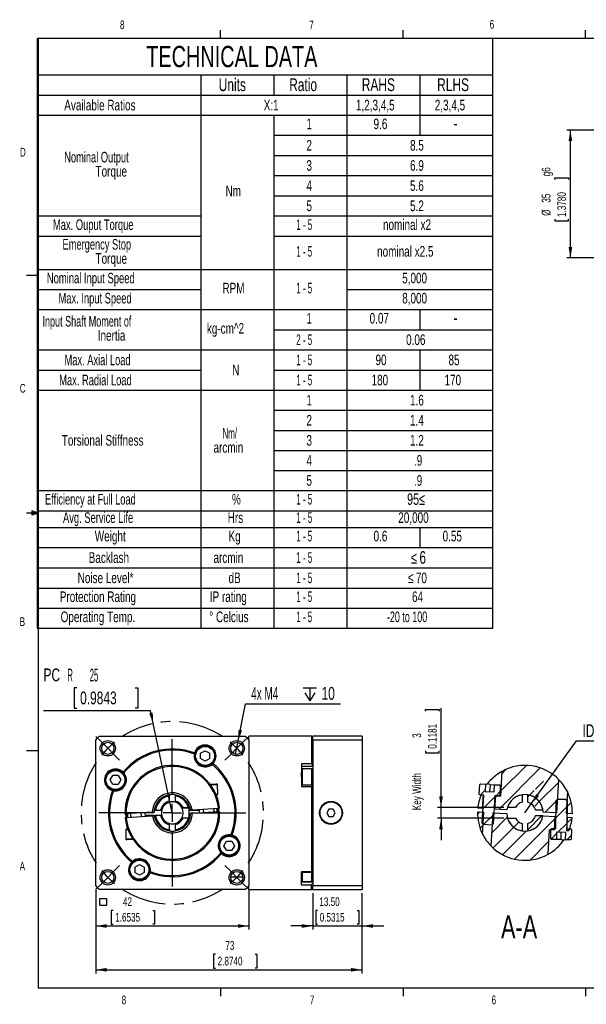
# Model space of a CAD drawing. Extents: x 11 to 421, y 5 to 275.
# Tile 1 of 10: x 11 to 166, y 6 to 275. Entities that reach past the tile are written whole.
import ezdxf
from ezdxf.enums import TextEntityAlignment as Align

# ---------------------------------------------------------------- set-up
doc = ezdxf.new("R2010")
doc.units = 0
doc.linetypes.add('CENTERX2', pattern=[20.32, 12.7, -2.54, 2.54, -2.54])
doc.layers.get('0').update_dxf_attribs({"linetype": 'CONTINUOUS'})
doc.dimstyles.new('SLDDIMSTYLE1', dxfattribs={"dimtxt": 3.5, "dimasz": 3, "dimexe": 0, "dimexo": 0.0625, "dimgap": 0.875, "dimtad": 0, "dimtih": 1, "dimtoh": 1, "dimrnd": 1e-09, "dimzin": 12, "dimblk1": 'NONE', "dimsah": 1, "dimcen": 0, "dimazin": 3, "dimtfac": 1, "dimtmove": 0, "dimatfit": 3})
doc.dimstyles.new('SLDDIMSTYLE3', dxfattribs={"dimtxt": 2.38125, "dimasz": 3, "dimexe": 0, "dimexo": 0.0625, "dimgap": 0.595313, "dimtad": 1, "dimrnd": 1e-09, "dimzin": 12, "dimsah": 1, "dimcen": 0.09, "dimazin": 3, "dimtfac": 1, "dimtmove": 0, "dimatfit": 3})
doc.dimstyles.new('SLDDIMSTYLE4', dxfattribs={"dimtxt": 2.38125, "dimasz": 3, "dimexe": 0, "dimexo": 0.0625, "dimgap": 0.595313, "dimtad": 1, "dimrnd": 1e-09, "dimzin": 12, "dimsah": 1, "dimcen": 0.09, "dimazin": 3, "dimtfac": 1, "dimtofl": 0, "dimtmove": 0, "dimatfit": 3})
doc.dimstyles.new('SLDDIMSTYLE5', dxfattribs={"dimtxt": 2.38125, "dimasz": 3, "dimexe": 0, "dimexo": 0.0625, "dimgap": 0.595313, "dimtad": 1, "dimrnd": 1e-09, "dimzin": 4, "dimsah": 1, "dimcen": 0.09, "dimazin": 3, "dimtfac": 1, "dimtmove": 0, "dimatfit": 3})
doc.dimstyles.new('SLDDIMSTYLE6', dxfattribs={"dimtxt": 3.5, "dimasz": 3, "dimexe": 0, "dimexo": 0.0625, "dimgap": 0.875, "dimtad": 0, "dimtih": 1, "dimtoh": 1, "dimrnd": 1e-09, "dimzin": 12, "dimsah": 1, "dimcen": 0, "dimazin": 3, "dimtfac": 1, "dimtofl": 0, "dimtmove": 0, "dimatfit": 3})
doc.dimstyles.new('SLDDIMSTYLE8', dxfattribs={"dimtxt": 3.5, "dimasz": 3, "dimexe": 0, "dimexo": 0.0625, "dimgap": 0.875, "dimtad": 0, "dimtih": 1, "dimtoh": 1, "dimrnd": 1e-09, "dimzin": 12, "dimsah": 1, "dimcen": 0, "dimazin": 3, "dimtfac": 1, "dimtofl": 0, "dimtmove": 0, "dimatfit": 3})

# ---------------------------------------------------------------- blocks, each defined once
blk = doc.blocks.new('SW_TABLEANNOTATION_1')
at = {"color": 0, "linetype": 'CONTINUOUS'}
for p, q in [((0, 0), (0, -161.6)), ((124.88, 0), (0, 0)), ((124.88, -161.6), (124.88, 0)), ((0, -10), (124.88, -10)), ((44.88, -10), (44.88, -161.6)), ((64.88, -10), (64.88, -15.53)), ((84.88, -10), (84.88, -161.6)), ((104.88, -10), (104.88, -26.53)), ((0, -15.53), (124.88, -15.53)), ((0, -21.03), (124.88, -21.03)), ((64.88, -21.03), (64.88, -161.6)), ((64.88, -26.53), (124.88, -26.53)), ((64.88, -32.05), (124.88, -32.05)), ((64.88, -37.58), (124.88, -37.58)), ((64.88, -43.1), (124.88, -43.1)), ((0, -48.63), (44.88, -48.63)), ((64.88, -48.63), (124.88, -48.63)), ((0, -54.15), (44.88, -54.15)), ((64.88, -54.15), (124.88, -54.15)), ((0, -63.27), (124.88, -63.27)), ((0, -68.77), (44.88, -68.77)), ((84.88, -68.77), (124.88, -68.77)), ((0, -74.29), (124.88, -74.29)), ((104.88, -74.29), (104.88, -79.79)), ((64.88, -79.79), (124.88, -79.79)), ((0, -85.32), (124.88, -85.32)), ((104.88, -85.32), (104.88, -96.37)), ((0, -90.84), (44.88, -90.84)), ((64.88, -90.84), (124.88, -90.84)), ((0, -96.37), (124.88, -96.37)), ((64.88, -101.87), (124.88, -101.87)), ((64.88, -107.37), (124.88, -107.37)), ((64.88, -112.87), (124.88, -112.87)), ((64.88, -118.37), (124.88, -118.37)), ((0, -123.87), (124.88, -123.87)), ((0, -129.37), (124.88, -129.37)), ((0, -133.95), (124.88, -133.95)), ((104.88, -133.95), (104.88, -139.48)), ((0, -139.48), (124.88, -139.48)), ((0, -145.01), (124.88, -145.01)), ((0, -150.58), (124.88, -150.58)), ((0, -156.08), (124.88, -156.08)), ((0, -161.6), (124.88, -161.6))]:
    blk.add_line(p, q, dxfattribs=at)
for s, height, width, p in [('TECHNICAL DATA', 5.8208, 0.7, (29.89, -9.6)), ('Units', 3.5, 0.7, (49.75, -15.46)), ('Ratio', 3.5, 0.7, (69.07, -15.46)), ('RAHS', 3.5, 0.7, (88.97, -15.46)), ('RLHS', 3.5, 0.7, (109.62, -15.46)), ('Available Ratios', 2.9104, 0.7, (7.42, -20.58)), ('X:1', 2.91, 0.7, (62.09, -20.58)), ('1,2,3,4,5', 2.91, 0.7, (87.36, -20.58)), ('2,3,4,5', 2.91, 0.7, (108.97, -20.58)), ('1', 2.91, 0.7, (73.8, -25.72)), ('9.6', 2.91, 0.7, (92.19, -25.72)), ('-', 3.5, 0.7, (114.1, -26.04)), ('2', 2.91, 0.7, (73.8, -31.59)), ('8.5', 2.91, 0.7, (102.19, -31.59)), ('Nominal Output ', 2.9104, 0.653333, (7.41, -34.83)), ('Torque', 2.91, 0.7, (15.99, -38.71)), ('3', 2.91, 0.7, (73.8, -37.12)), ('6.9', 2.91, 0.7, (102.19, -37.12)), ('Nm', 2.91, 0.7, (51.62, -44.09)), ('4', 2.91, 0.7, (73.8, -42.65)), ('5.6', 2.91, 0.7, (102.19, -42.65)), ('5', 2.91, 0.7, (73.8, -48.17)), ('5.2', 2.91, 0.7, (102.19, -48.17)), ('Max. Ouput Torque', 2.9104, 0.658824, (4.31, -53.33)), ('1 - 5', 2.91, 0.56, (71.01, -53.33)), ('nominal x2', 2.91, 0.7, (94.78, -53.33)), ('Emergency Stop ', 2.9104, 0.653333, (6.94, -58.71)), ('nominal x2.5', 2.9104, 0.7, (93.17, -60.65)), ('Torque', 2.91, 0.7, (15.99, -62.59)), ('1 - 5', 2.91, 0.56, (71.01, -60.65)), ('Nominal Input Speed', 2.9104, 0.663158, (2.63, -67.96)), ('5,000', 2.91, 0.7, (100.04, -67.96)), ('RPM', 2.91, 0.7, (50.77, -70.72)), ('1 - 5', 2.91, 0.56, (71.01, -70.72)), ('Max. Input Speed', 2.9104, 0.65625, (5.86, -73.47)), ('8,000', 2.91, 0.7, (100.04, -73.47)), ('1', 2.91, 0.7, (73.8, -78.98)), ('0.07', 2.91, 0.7, (91.12, -78.98)), ('Input Shaft Moment of ', 2.9104, 0.636364, (1.45, -79.8)), ('kg-cm^ 2', 2.91, 0.7, (46.5, -81.74)), ('-', 3.5, 0.7, (114.1, -79.3)), ('Inertia', 2.91, 0.7, (16.6, -83.68)), ('2 - 5', 2.91, 0.56, (71.01, -84.86)), ('0.06', 2.91, 0.7, (101.12, -84.86)), ('Max. Axial Load', 2.9104, 0.653333, (7.5, -90.39)), ('1 - 5', 2.91, 0.56, (71.01, -90.39)), ('90', 2.91, 0.7, (92.73, -90.39)), ('85', 2.91, 0.7, (112.73, -90.39)), ('N', 2.91, 0.7, (53.44, -93.15)), ('Max. Radial Load', 2.9104, 0.65625, (6.03, -95.91)), ('1 - 5', 2.91, 0.56, (71.01, -95.91)), ('180', 2.91, 0.7, (91.65, -95.91)), ('170', 2.91, 0.7, (111.65, -95.91)), ('1', 2.91, 0.7, (73.8, -101.42)), ('1.6', 2.91, 0.7, (102.19, -101.42)), ('2', 2.91, 0.7, (73.8, -106.92)), ('1.4', 2.91, 0.7, (102.19, -106.92)), ('Nm/  ', 2.91, 0.56, (50.78, -110.48)), ('Torsional Stiffness', 2.9104, 0.7, (6.74, -112.42)), ('arcmin', 2.91, 0.7, (48.32, -114.36)), ('3', 2.91, 0.7, (73.8, -112.42)), ('1.2', 2.91, 0.7, (102.19, -112.42)), ('4', 2.91, 0.7, (73.8, -117.92)), ('.9', 2.91, 0.7, (103.27, -117.92)), ('5', 2.91, 0.7, (73.8, -123.42)), ('.9', 2.91, 0.7, (103.27, -123.42)), ('Efficiency at Full Load', 2.9104, 0.654348, (2.1, -128.56)), ('%', 2.91, 0.7, (53.38, -128.56)), ('1 - 5', 2.91, 0.56, (71.01, -128.56)), ('95≤', 3.175, 0.7, (101.37, -128.74)), ('Avg. Service Life', 2.9104, 0.658824, (7.07, -133.6)), ('Hrs', 2.91, 0.7, (52.22, -133.6)), ('1 - 5', 2.91, 0.56, (71.01, -133.6)), ('20,000', 2.91, 0.7, (98.97, -133.6)), ('Weight', 2.91, 0.7, (15.78, -138.66)), ('Kg', 2.91, 0.7, (52.43, -138.66)), ('1 - 5', 2.91, 0.56, (71.01, -138.66)), ('0.6', 2.91, 0.7, (92.19, -138.66)), ('0.55', 2.91, 0.7, (111.12, -138.66)), ('Backlash', 2.91, 0.7, (14.12, -144.55)), ('arcmin', 2.91, 0.7, (48.32, -144.55)), ('1 - 5', 2.91, 0.56, (71.01, -144.55)), ('≤', 3.17, 0.7, (102.45, -144.82)), ('6', 3.44, 0.7, (104.77, -144.93)), ('Noise Level*', 2.9104, 0.7, (11.09, -150.1)), ('dB', 2.91, 0.7, (52.44, -150.1)), ('1 - 5', 2.91, 0.56, (71.01, -150.1)), ('≤', 2.91, 0.7, (101.66, -150.08)), ('70', 2.91, 0.7, (103.79, -150.11)), ('Protection Rating', 2.9104, 0.7, (6.19, -155.27)), ('IP rating', 2.91, 0.7, (47.31, -155.27)), ('1 - 5', 2.91, 0.56, (71.01, -155.27)), ('64', 2.91, 0.7, (102.73, -155.27)), ('Operating Temp.', 2.9104, 0.7, (6.42, -160.78)), ('%%d', 2.91, 0.7, (47.15, -160.78)), ('Celcius', 2.91, 0.7, (49, -160.78)), ('1 - 5', 2.91, 0.56, (71.01, -160.78)), ('-20 to 100', 2.91, 0.63, (95.86, -160.78))]:
    blk.add_text(s, height=height, dxfattribs=dict(at, width=width)).set_placement(p, align=Align.BOTTOM_LEFT)
blk = doc.blocks.new('*D25')
at = {"color": 7, "linetype": 'CONTINUOUS'}
for p, q in [((194.22, 245.1), (160.78, 245.1)), ((161.78, 210.1), (161.78, 245.1)), ((157.51, 231.58), (157.51, 232.06)), ((157.51, 232.06), (161.29, 232.06)), ((161.29, 232.06), (161.29, 231.58)), ((157.51, 220.7), (157.51, 220.22)), ((157.51, 220.22), (161.29, 220.22)), ((161.29, 220.22), (161.29, 220.7)), ((194.22, 210.1), (160.78, 210.1))]:
    blk.add_line(p, q, dxfattribs=at)
for points in [[(161.78, 245.1), (161.28, 242.1), (162.28, 242.1)], [(161.78, 210.1), (162.28, 213.1), (161.28, 213.1)]]:
    blk.add_solid(points, dxfattribs=at)
at = {"color": 7, "linetype": 'CONTINUOUS', "width": 0.7}
for s, p in [('g6', (157.03, 232.43, 15.6)), ('35', (157.03, 225.21, 15.6)), ('1.3780', (161.29, 221.3, 15.6)), ('%%c', (157.03, 221.62, 15.6))]:
    blk.add_text(s, height=2.381, rotation=90, dxfattribs=at).set_placement(p, align=Align.BOTTOM_LEFT)
blk = doc.blocks.new('*D34')
at = {"color": 7, "linetype": 'CONTINUOUS'}
for p, q in [((91.16, 36.04), (91.16, 26.04)), ((104.66, 36.04), (104.66, 26.04)), ((92.46, 31.31), (91.97, 31.31)), ((91.97, 31.31), (91.97, 27.52)), ((103.34, 31.31), (103.82, 31.31)), ((103.82, 31.31), (103.82, 27.52)), ((91.16, 27.04), (85.16, 27.04)), ((91.16, 27.04), (104.66, 27.04)), ((91.97, 27.52), (92.46, 27.52)), ((103.82, 27.52), (103.34, 27.52)), ((104.66, 27.04), (110.66, 27.04))]:
    blk.add_line(p, q, dxfattribs=at)
for points in [[(91.16, 27.04), (88.16, 27.54), (88.16, 26.54)], [(104.66, 27.04), (107.66, 26.54), (107.66, 27.54)]]:
    blk.add_solid(points, dxfattribs=at)
at = {"color": 7, "linetype": 'CONTINUOUS', "width": 0.7}
for s, p in [('13.50', (92.97, 31.79, 5.31)), ('0.5315', (93.06, 27.52, 5.31))]:
    blk.add_text(s, height=2.381, rotation=360, dxfattribs=at).set_placement(p, align=Align.BOTTOM_LEFT)
blk = doc.blocks.new('SW_SYMBOL_MOD_BOX')
at = {"color": 0, "linetype": 'CONTINUOUS'}
for p, q in [((200, 200), (200, 800)), ((200, 800), (800, 800)), ((200, 200), (800, 200)), ((800, 800), (800, 200))]:
    blk.add_line(p, q, dxfattribs=at)
blk = doc.blocks.new('*D35')
at = {"color": 7, "linetype": 'CONTINUOUS'}
for p, q in [((31.66, 37.04), (31.66, 26.04)), ((73.66, 37.04), (73.66, 26.04)), ((36.42, 31.31), (35.94, 31.31)), ((35.94, 31.31), (35.94, 27.52)), ((47.3, 31.31), (47.78, 31.31)), ((47.78, 31.31), (47.78, 27.52)), ((31.66, 27.04), (73.66, 27.04)), ((35.94, 27.52), (36.42, 27.52)), ((47.78, 27.52), (47.3, 27.52))]:
    blk.add_line(p, q, dxfattribs=at)
for points in [[(31.66, 27.04), (34.66, 26.54), (34.66, 27.54)], [(73.66, 27.04), (70.66, 27.54), (70.66, 26.54)]]:
    blk.add_solid(points, dxfattribs=at)
at = {"color": 7, "linetype": 'CONTINUOUS', "xscale": 0.0030416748, "yscale": 0.0030416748, "zscale": 0.0030416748}
blk.add_blockref('SW_SYMBOL_MOD_BOX', (32.17, 32.12), dxfattribs=at)
at = {"color": 7, "linetype": 'CONTINUOUS', "width": 0.7}
for s, p in [('42', (39.13, 31.79, 5.31)), ('1.6535', (37.02, 27.52, 5.31))]:
    blk.add_text(s, height=2.381, rotation=360, dxfattribs=at).set_placement(p, align=Align.BOTTOM_LEFT)
blk = doc.blocks.new('*D36')
at = {"color": 7, "linetype": 'CONTINUOUS'}
for p, q in [((31.66, 37.04), (31.66, 14.04)), ((104.66, 36.04), (104.66, 14.04)), ((64.49, 19.31), (64, 19.31)), ((64, 19.31), (64, 15.52)), ((75.37, 19.31), (75.85, 19.31)), ((75.85, 19.31), (75.85, 15.52)), ((31.66, 15.04), (104.66, 15.04)), ((64, 15.52), (64.49, 15.52)), ((75.85, 15.52), (75.37, 15.52))]:
    blk.add_line(p, q, dxfattribs=at)
for points in [[(31.66, 15.04), (34.66, 14.54), (34.66, 15.54)], [(104.66, 15.04), (101.66, 15.54), (101.66, 14.54)]]:
    blk.add_solid(points, dxfattribs=at)
at = {"color": 7, "linetype": 'CONTINUOUS', "width": 0.7}
for s, p in [('73', (67.2, 19.79, 5.31)), ('2.8740', (65.09, 15.52, 5.31))]:
    blk.add_text(s, height=2.381, rotation=360, dxfattribs=at).set_placement(p, align=Align.BOTTOM_LEFT)
blk = doc.blocks.new('*D37')
at = {"color": 7, "linetype": 'CONTINUOUS'}
for p, q in [((26.5, 92.28), (25.79, 92.28)), ((25.79, 92.28), (25.79, 86.72)), ((42.5, 92.28), (43.21, 92.28)), ((43.21, 92.28), (43.21, 86.72)), ((25.79, 86.72), (26.5, 86.72)), ((43.21, 86.72), (42.5, 86.72)), ((46.68, 86.01), (17.35, 86.01)), ((47.43, 82.49), (46.68, 86.01)), ((52.66, 58.04), (47.43, 82.49))]:
    blk.add_line(p, q, dxfattribs=at)
blk.add_solid([(47.43, 82.49), (47.3, 85.53), (46.32, 85.32)], dxfattribs=at)
for s, width, p in [('PC', 0.7, (17.35, 93.04, 5.31)), ('R        25', 0.445455, (23.9, 92.99, 5.31)), ('0.9843', 0.7, (27.39, 86.72, 5.31))]:
    blk.add_text(s, height=3.5, dxfattribs=dict(at, width=width)).set_placement(p, align=Align.BOTTOM_LEFT)
blk = doc.blocks.new('SW_SYMBOL_HOLE_DEPTH')
at = {"color": 0, "linetype": 'CONTINUOUS'}
for p, q in [((0, 875), (800, 875)), ((400, 875), (400, 75)), ((100, 555), (400, 75)), ((700, 555), (400, 75))]:
    blk.add_line(p, q, dxfattribs=at)
blk = doc.blocks.new('*D38')
at = {"color": 7, "linetype": 'CONTINUOUS'}
for p, q in [((70.74, 77.78), (72.7, 87.92)), ((72.7, 87.92), (98.75, 87.92)), ((69.94, 73.66), (70.74, 77.78))]:
    blk.add_line(p, q, dxfattribs=at)
blk.add_solid([(70.74, 77.78), (71.8, 80.63), (70.82, 80.82)], dxfattribs=at)
at = {"color": 7, "linetype": 'CONTINUOUS', "xscale": 0.0044707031, "yscale": 0.0044707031, "zscale": 0.0044707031}
blk.add_blockref('SW_SYMBOL_HOLE_DEPTH', (88.57, 88.4), dxfattribs=at)
at = {"color": 7, "linetype": 'CONTINUOUS'}
for s, width, p in [('4x M4 ', 0.583333, (74.29, 87.97, 5.31)), ('10', 0.7, (93.57, 87.97, 5.31))]:
    blk.add_text(s, height=3.5, dxfattribs=dict(at, width=width)).set_placement(p, align=Align.BOTTOM_LEFT)
blk = doc.blocks.new('_NONE')
blk = doc.blocks.new('SW_CENTERMARKSYMBOL_4')
at = {"color": 0, "linetype": 'CONTINUOUS'}
for p, q in [((-1.77, 37.12), (-3.25, 38.61)), ((17.68, 22.68), (17.68, 37.86)), ((37.12, 37.12), (38.61, 38.61)), ((0, 35.36), (-1.77, 37.12)), ((0, 35.36), (1.77, 33.59)), ((35.36, 35.36), (33.59, 33.59)), ((35.36, 35.36), (37.12, 37.12)), ((1.77, 33.59), (3.25, 32.1)), ((33.59, 33.59), (32.1, 32.1)), ((17.68, 17.68), (17.68, 20.18)), ((12.68, 17.68), (-2.5, 17.68)), ((17.68, 17.68), (15.18, 17.68)), ((17.68, 17.68), (17.68, 15.18)), ((17.68, 17.68), (20.18, 17.68)), ((22.68, 17.68), (37.86, 17.68)), ((17.68, 12.68), (17.68, -2.5)), ((1.77, 1.77), (3.25, 3.25)), ((33.59, 1.77), (32.1, 3.25)), ((0, 0), (-1.77, -1.77)), ((0, 0), (1.77, 1.77)), ((35.36, 0), (33.59, 1.77)), ((35.36, 0), (37.12, -1.77)), ((-1.77, -1.77), (-3.25, -3.25)), ((37.12, -1.77), (38.61, -3.25))]:
    blk.add_line(p, q, dxfattribs=at)
at = {"color": 0, "linetype": 'CENTERX2'}
for start, end in [(56.4592, 123.5408), (146.4592, 213.5408), (326.4592, 33.5408), (236.4592, 303.5408)]:
    blk.add_arc((17.68, 17.68), 25, start, end, dxfattribs=at)
at = {"color": 0, "linetype": 'CONTINUOUS'}
for start, end in [(135, 140.7296), (129.2704, 135), (45, 50.7296), (39.2704, 45), (219.2704, 225), (225, 230.7296), (315, 320.7296), (309.2704, 315)]:
    blk.add_arc((17.68, 17.68), 25, start, end, dxfattribs=at)
blk = doc.blocks.new('*D40')
at = {"color": 7, "linetype": 'CONTINUOUS'}
for p, q in [((122.06, 85.88), (122.06, 86.36)), ((122.06, 86.36), (125.84, 86.36)), ((125.84, 86.36), (125.84, 85.88)), ((126.32, 59.54), (126.32, 86.73)), ((122.06, 75), (122.06, 74.52)), ((122.06, 74.52), (125.84, 74.52)), ((125.84, 74.52), (125.84, 75)), ((143.55, 59.54), (125.32, 59.54)), ((126.32, 56.54), (126.32, 59.54)), ((143.55, 56.54), (125.32, 56.54)), ((126.32, 56.54), (126.32, 50.54))]:
    blk.add_line(p, q, dxfattribs=at)
for points in [[(126.32, 59.54), (126.82, 62.54), (125.82, 62.54)], [(126.32, 56.54), (125.82, 53.54), (126.82, 53.54)]]:
    blk.add_solid(points, dxfattribs=at)
at = {"color": 7, "linetype": 'CONTINUOUS', "width": 0.7}
for s, height, p in [('0.1181', 2.381, (125.84, 75.6, 25.19)), ('3', 2.38, (121.57, 78.59, 25.19)), ('Key Width', 2.381, (121.57, 58.77, 25.19))]:
    blk.add_text(s, height=height, rotation=90, dxfattribs=at).set_placement(p, align=Align.BOTTOM_LEFT)
blk = doc.blocks.new('*D41')
at = {"color": 7, "linetype": 'CONTINUOUS'}
for p, q in [((151.07, 60.48), (163.5, 77.75)), ((163.5, 77.75), (173.49, 77.75)), ((149.32, 58.04), (151.07, 60.48))]:
    blk.add_line(p, q, dxfattribs=at)
blk.add_solid([(151.07, 60.48), (153.23, 62.62), (152.42, 63.2)], dxfattribs=at)
at = {"color": 7, "linetype": 'CONTINUOUS', "width": 0.7}
blk.add_text('ID 6', height=3.5, dxfattribs=at).set_placement((165.09, 77.75, 25.19), align=Align.BOTTOM_LEFT)

msp = doc.modelspace()

# ---------------------------------------------------------------- linework, layer by layer
at = {"color": 7, "linetype": 'CONTINUOUS'}
for p, q in [((15.907, 270.309), (415.957, 270.309)), ((15.907, 270.309), (15.907, 9.959)), ((65.907, 270.309), (65.907, 272.463)), ((115.913, 270.309), (115.913, 272.463)), ((165.919, 270.309), (165.919, 272.463)), ((15.907, 205.221), (12.732, 205.221)), ((14.2, 140.744), (14.2, 139.56)), ((15.907, 140.134), (14.2, 140.744)), ((15.907, 140.134), (14.2, 140.363)), ((15.907, 140.134), (12.732, 140.134)), ((15.907, 140.134), (14.2, 139.872)), ((15.907, 140.134), (14.2, 139.56)), ((32.663, 79.04), (72.663, 79.04)), ((90.863, 79.04), (73.663, 79.04)), ((73.663, 78.04), (73.663, 79.04)), ((91.163, 78.74), (90.863, 79.04)), ((90.863, 79.04), (90.863, 71.491)), ((104.663, 79.04), (91.163, 79.04)), ((91.163, 78.04), (91.163, 79.04)), ((104.663, 79.04), (104.663, 78.04)), ((31.663, 38.04), (31.663, 78.04)), ((73.663, 78.04), (73.663, 38.04)), ((91.163, 78.04), (104.663, 78.04)), ((91.163, 78.04), (91.163, 38.04)), ((104.663, 78.04), (104.663, 38.04)), ((15.907, 75.046), (12.732, 75.046)), ((58.774, 74.438), (58.708, 74.143)), ((60.413, 74.35), (61.663, 75.072)), ((60.413, 72.907), (60.413, 74.35)), ((61.663, 72.185), (60.413, 72.907)), ((61.663, 75.072), (62.913, 74.35)), ((62.913, 72.907), (61.663, 72.185)), ((62.913, 72.907), (62.913, 74.35)), ((63.586, 71.326), (63.809, 71.531)), ((90.863, 71.491), (88.063, 71.491)), ((88.063, 71.491), (88.063, 69.192)), ((91.163, 70.737), (88.063, 70.737)), ((142.147, 58.973), (153.518, 70.344)), ((142.668, 63.984), (149.718, 71.034)), ((35.631, 67.04), (36.353, 68.29)), ((37.796, 68.29), (36.353, 68.29)), ((37.796, 68.29), (38.518, 67.04)), ((39.377, 68.963), (39.171, 69.185)), ((88.263, 70.09), (88.063, 69.89)), ((88.063, 67.874), (88.063, 69.192)), ((88.063, 67.874), (88.063, 65.281)), ((90.863, 70.09), (88.263, 70.09)), ((88.263, 70.09), (88.263, 65.608)), ((91.063, 69.89), (90.863, 70.09)), ((90.863, 70.09), (90.863, 65.608)), ((91.063, 69.89), (91.063, 65.608)), ((142.994, 69.395), (142.588, 62.653)), ((142.956, 68.762), (144.167, 69.974)), ((36.353, 65.79), (35.631, 67.04)), ((37.796, 65.79), (36.353, 65.79)), ((38.518, 67.04), (37.796, 65.79)), ((63.035, 65.877), (64.807, 65.984)), ((63.177, 65.686), (65.019, 65.797)), ((65.019, 65.797), (64.807, 65.984)), ((65.175, 63.201), (65.019, 65.797)), ((91.163, 65.608), (88.063, 65.608)), ((88.063, 65.281), (90.863, 65.281)), ((90.863, 65.281), (90.863, 41.913)), ((136.81, 63.201), (136.967, 65.797)), ((136.967, 65.797), (137.178, 65.984)), ((137.178, 65.984), (138.526, 65.903)), ((138.526, 65.903), (138.406, 63.907)), ((139.774, 65.828), (138.526, 65.903)), ((139.774, 65.828), (139.653, 63.832)), ((139.774, 65.828), (141.021, 65.753)), ((140.901, 63.756), (141.021, 65.753)), ((141.021, 65.753), (142.369, 65.672)), ((142.369, 65.672), (142.557, 65.46)), ((142.557, 65.46), (142.4, 62.865)), ((152.191, 64.527), (154.422, 66.758)), ((153.267, 61.113), (158.595, 66.44)), ((158.087, 58.013), (158.635, 67.111)), ((36.265, 64.151), (36.56, 64.084)), ((51.913, 62.983), (51.913, 62.68)), ((51.913, 61.253), (51.913, 62.68)), ((53.413, 62.983), (53.413, 62.68)), ((53.413, 62.68), (53.413, 61.253)), ((64.609, 63.167), (65.175, 63.201)), ((64.988, 62.99), (64.691, 62.972)), ((64.988, 62.99), (65.175, 63.201)), ((136.998, 62.99), (136.81, 63.201)), ((138.096, 62.924), (136.998, 62.99)), ((137.173, 62.979), (138.425, 64.232)), ((137.295, 62.972), (137.946, 62.933)), ((137.633, 55.237), (138.096, 62.924)), ((137.724, 59.239), (137.946, 62.933)), ((137.871, 59.187), (141.069, 62.385)), ((138.406, 63.907), (140.901, 63.756)), ((141.091, 62.743), (140.628, 55.057)), ((141.24, 62.734), (141.018, 59.041)), ((142.189, 62.677), (141.091, 62.743)), ((141.229, 62.545), (141.408, 62.724)), ((141.24, 62.734), (142.588, 62.653)), ((141.408, 62.724), (142.455, 63.771)), ((142.4, 62.865), (142.189, 62.677)), ((148.573, 62.983), (148.573, 60.944)), ((150.073, 60.944), (150.073, 62.983)), ((150.073, 62.409), (150.551, 62.887)), ((150.551, 62.887), (151.837, 64.173)), ((160.944, 63.866), (160.582, 57.862)), ((51.913, 60.944), (51.913, 61.253)), ((53.413, 61.253), (53.413, 60.944)), ((55.261, 59.54), (55.602, 59.54)), ((57.163, 59.363), (55.356, 59.363)), ((55.602, 59.54), (57.117, 59.54)), ((57.433, 59.54), (57.117, 59.54)), ((57.163, 59.54), (57.163, 58.79)), ((146.725, 59.54), (144.553, 59.54)), ((151.989, 59.835), (153.267, 61.113)), ((154.852, 58.208), (158.307, 61.663)), ((157.764, 53.723), (157.87, 61.422)), ((157.805, 56.67), (160.847, 59.713)), ((157.868, 61.223), (158.36, 61.715)), ((157.87, 61.422), (158.174, 61.718)), ((160.574, 61.685), (158.174, 61.718)), ((160.574, 61.685), (160.87, 61.381)), ((160.684, 59.55), (162.01, 60.875)), ((160.87, 61.381), (160.764, 53.681)), ((39.666, 57.758), (39.966, 57.776)), ((39.726, 56.76), (40.026, 56.778)), ((47.166, 58.21), (39.966, 57.776)), ((40.026, 56.778), (47.226, 57.211)), ((41.165, 57.848), (41.178, 56.847)), ((44.176, 57.028), (44.162, 58.029)), ((45.201, 57.29), (45.223, 57.091)), ((45.201, 57.29), (45.502, 57.29)), ((45.502, 57.29), (45.523, 57.109)), ((47.72, 57.29), (45.502, 57.29)), ((47.166, 58.21), (47.667, 58.24)), ((47.727, 57.242), (47.226, 57.211)), ((48.023, 58.79), (47.72, 58.79)), ((47.72, 57.29), (48.023, 57.29)), ((48.023, 58.79), (49.449, 58.79)), ((49.449, 57.29), (48.023, 57.29)), ((49.449, 58.79), (49.758, 58.79)), ((49.758, 57.29), (49.449, 57.29)), ((55.356, 56.717), (57.163, 56.717)), ((57.163, 58.79), (59.824, 58.79)), ((57.163, 58.79), (57.163, 57.29)), ((57.606, 57.29), (57.163, 57.29)), ((57.163, 57.29), (57.163, 56.54)), ((57.599, 58.838), (58.1, 58.868)), ((58.16, 57.87), (57.659, 57.84)), ((58.1, 58.868), (65.3, 59.302)), ((65.36, 58.304), (58.16, 57.87)), ((59.824, 58.79), (59.803, 58.971)), ((59.824, 58.79), (60.125, 58.79)), ((60.125, 58.79), (60.103, 58.989)), ((60.163, 57.991), (60.163, 58.04)), ((61.118, 59.05), (61.178, 58.052)), ((64.172, 58.232), (64.112, 59.23)), ((65.6, 59.32), (65.3, 59.302)), ((65.36, 58.304), (65.66, 58.322)), ((95.586, 59.04), (95.008, 58.04)), ((95.008, 58.04), (95.586, 57.04)), ((96.74, 59.04), (95.586, 59.04)), ((95.586, 57.04), (96.74, 57.04)), ((97.318, 58.04), (96.74, 59.04)), ((96.74, 57.04), (97.318, 58.04)), ((136.326, 58.322), (138.063, 58.217)), ((136.329, 57.645), (136.967, 58.283)), ((137.724, 59.239), (136.386, 59.32)), ((137.701, 52.214), (138.063, 58.217)), ((137.724, 59.239), (137.874, 59.23)), ((138.084, 54.91), (140.781, 57.607)), ((140.559, 58.067), (140.011, 48.969)), ((140.227, 52.563), (144.476, 56.812)), ((140.515, 57.341), (141.202, 58.028)), ((140.559, 58.067), (144.327, 57.84)), ((140.868, 59.05), (141.018, 59.041)), ((144.387, 58.838), (141.018, 59.041)), ((150.073, 53.429), (153.934, 57.29)), ((154.266, 58.79), (152.228, 58.79)), ((152.228, 57.29), (154.266, 57.29)), ((154.259, 57.242), (157.628, 57.039)), ((158.087, 58.013), (154.319, 58.24)), ((157.405, 53.345), (157.628, 57.039)), ((157.81, 57.028), (157.628, 57.039)), ((162.32, 57.758), (160.582, 57.862)), ((160.922, 56.84), (160.699, 53.147)), ((160.922, 56.84), (160.807, 56.847)), ((160.922, 56.84), (162.26, 56.76)), ((51.913, 54.826), (51.913, 55.135)), ((51.913, 53.4), (51.913, 54.826)), ((53.413, 55.135), (53.413, 54.826)), ((53.413, 54.826), (53.413, 53.4)), ((55.602, 56.54), (55.261, 56.54)), ((57.117, 56.54), (55.602, 56.54)), ((57.117, 56.54), (57.433, 56.54)), ((137.018, 53.844), (137.85, 54.676)), ((137.915, 54.92), (137.633, 55.237)), ((137.915, 54.92), (140.31, 54.776)), ((140.628, 55.057), (140.31, 54.776)), ((140.576, 48.422), (146.25, 54.096)), ((144.553, 56.54), (146.725, 56.54)), ((146.25, 54.096), (147.682, 55.528)), ((146.487, 45.353), (157.593, 56.458)), ((148.573, 55.135), (148.573, 53.096)), ((150.073, 53.096), (150.073, 55.135)), ((158.339, 52.715), (160.784, 55.16)), ((160.823, 55.198), (162.245, 56.621)), ((40.122, 53.666), (39.925, 53.464)), ((40.492, 53.471), (39.925, 53.464)), ((39.925, 53.464), (39.961, 50.864)), ((40.122, 53.666), (40.419, 53.67)), ((51.913, 53.4), (51.913, 53.096)), ((53.413, 53.4), (53.413, 53.096)), ((69.061, 51.928), (68.766, 51.995)), ((143.211, 46.566), (149.698, 53.054)), ((155.652, 46.684), (156.058, 53.427)), ((157.405, 53.345), (156.058, 53.427)), ((156.426, 50.941), (156.461, 53.541)), ((156.461, 53.541), (156.664, 53.738)), ((156.495, 50.87), (157.995, 52.371)), ((156.664, 53.738), (157.764, 53.723)), ((158, 52.72), (157.973, 50.72)), ((160.5, 52.685), (158, 52.72)), ((159.222, 50.702), (159.25, 52.702)), ((160.472, 50.685), (160.5, 52.685)), ((161.351, 53.108), (160.699, 53.147)), ((160.764, 53.681), (161.864, 53.666)), ((160.795, 50.681), (162.04, 51.925)), ((161.864, 53.666), (162.061, 53.464)), ((162.061, 53.464), (162.025, 50.864)), ((41.806, 50.889), (39.961, 50.864)), ((39.961, 50.864), (40.164, 50.667)), ((41.939, 50.691), (40.164, 50.667)), ((66.808, 49.04), (67.53, 50.29)), ((67.53, 47.79), (66.808, 49.04)), ((67.53, 50.29), (68.973, 50.29)), ((68.973, 50.29), (69.695, 49.04)), ((69.695, 49.04), (68.973, 47.79)), ((150.742, 45.117), (155.866, 50.241)), ((156.623, 50.738), (156.426, 50.941)), ((157.973, 50.72), (156.623, 50.738)), ((159.222, 50.702), (157.973, 50.72)), ((159.222, 50.702), (160.472, 50.685)), ((161.822, 50.667), (160.472, 50.685)), ((162.025, 50.864), (161.822, 50.667)), ((65.949, 47.116), (66.155, 46.894)), ((67.53, 47.79), (68.973, 47.79)), ((41.74, 44.754), (41.517, 44.548)), ((42.413, 43.173), (43.663, 43.895)), ((42.413, 43.173), (42.413, 41.73)), ((43.663, 43.895), (44.913, 43.173)), ((44.913, 43.173), (44.913, 41.73)), ((43.663, 41.008), (42.413, 41.73)), ((44.913, 41.73), (43.663, 41.008)), ((46.552, 41.642), (46.619, 41.937)), ((68.698, 40.518), (71.983, 40.518)), ((90.863, 41.913), (88.063, 41.913)), ((88.063, 40.246), (88.063, 41.913)), ((88.063, 41.797), (90.981, 41.797)), ((88.263, 41.797), (88.263, 39.218)), ((90.863, 41.797), (90.863, 39.218)), ((91.063, 41.815), (91.063, 39.418)), ((73.663, 37.04), (73.663, 38.04)), ((88.063, 39.485), (88.063, 40.246)), ((88.063, 38.328), (88.063, 39.485)), ((88.063, 39.418), (88.263, 39.218)), ((91.163, 39.047), (88.063, 39.047)), ((88.063, 38.328), (90.863, 38.328)), ((88.263, 39.218), (90.863, 39.218)), ((90.863, 39.218), (91.063, 39.418)), ((90.863, 37.04), (90.863, 38.328)), ((104.663, 38.04), (91.163, 38.04)), ((91.163, 37.04), (91.163, 38.04)), ((104.663, 38.04), (104.663, 37.04)), ((72.663, 37.04), (32.663, 37.04)), ((73.663, 37.04), (90.863, 37.04)), ((90.863, 37.04), (91.163, 37.34)), ((91.163, 37.04), (104.663, 37.04)), ((415.957, 9.959), (15.907, 9.959)), ((65.907, 9.959), (65.907, 7.805)), ((115.913, 9.959), (115.913, 7.805)), ((165.919, 9.959), (165.919, 7.805))]:
    msp.add_line(p, q, dxfattribs=at)
at = {"color": 8, "linetype": 'CONTINUOUS'}
for p, q in [((91.163, 69.888), (91.063, 69.888)), ((91.063, 40.518), (91.163, 40.518))]:
    msp.add_line(p, q, dxfattribs=at)
at = {"color": 7, "linetype": 'CONTINUOUS'}
for points in [[(57.599, 58.838), (57.515, 59.249), (57.433, 59.54)], [(40.365, 57.8), (40.38, 57.396), (40.426, 56.802)], [(47.72, 58.79), (47.701, 58.658), (47.667, 58.24)], [(60.163, 58.04), (60.146, 58.541), (60.125, 58.791)], [(64.961, 58.28), (64.946, 58.683), (64.901, 59.278)], [(65.161, 58.292), (65.146, 58.689), (65.1, 59.29)], [(90.863, 41.913), (90.88, 41.842), (90.927, 41.805), (91.024, 41.802), (91.163, 41.852)]]:
    msp.add_lwpolyline(points, dxfattribs=at)
for centre, radius in [((34.985, 75.717), 2.1), ((34.985, 75.717), 1.65), ((61.663, 73.628), 2.8), ((61.663, 73.628), 2.6), ((70.341, 75.717), 2.1), ((70.341, 75.717), 1.65), ((37.075, 67.04), 2.8), ((37.075, 67.04), 2.6), ((96.163, 58.04), 3.15), ((96.163, 58.04), 3), ((68.252, 49.04), 2.8), ((68.252, 49.04), 2.6), ((43.663, 42.451), 2.8), ((43.663, 42.451), 2.6), ((34.985, 40.362), 2.1), ((34.985, 40.362), 1.65), ((70.341, 40.362), 2.1), ((70.341, 40.362), 1.65)]:
    msp.add_circle(centre, radius, dxfattribs=at)
for centre, radius, start, end in [((52.663, 58.04), 29, 133.60282, 136.39718), ((52.663, 58.04), 29, 43.60282, 46.39718), ((52.663, 58.04), 17.5, 69.56038, 140.43962), ((61.663, 73.628), 3, 315.88088, 164.34058), ((52.663, 58.04), 17.2, 69.42573, 140.57427), ((61.663, 73.628), 3, 170.12528, 309.87472), ((52.663, 58.04), 13, 5.65102, 181.24256), ((52.663, 58.04), 12.7, 5.70311, 181.19047), ((52.663, 58.04), 17.2, 339.42573, 50.57427), ((52.663, 58.04), 17.5, 339.56038, 50.43962), ((91.723, 71.604), 0.867, 187.51252, 229.79237), ((149.323, 58.04), 13, 44.24822, 119.13218), ((37.075, 67.04), 3, 45.88088, 254.34058), ((37.075, 67.04), 3, 260.12528, 39.87472), ((149.304, 58.069), 12.965, 119.12208, 142.96906), ((91.17, 65.3), 0.308, 91.38055, 183.55368), ((149.32, 58.038), 13.003, 26.62863, 44.24615), ((52.663, 58.04), 17.5, 159.56038, 230.43962), ((52.663, 58.04), 17.2, 159.42573, 230.57427), ((52.663, 58.04), 5.5, 8.6627, 178.23088), ((52.663, 58.04), 5, 98.62693, 171.37307), ((52.663, 58.04), 4.7, 99.1822, 170.8178), ((52.663, 58.04), 5, 81.37307, 98.62693), ((52.663, 58.04), 5, 17.4576, 81.37307), ((52.663, 58.04), 4.7, 18.61146, 80.8178), ((149.323, 58.04), 13, 157.70411, 174.34898), ((149.323, 58.04), 5, 2.29238, 170.81404), ((149.323, 58.04), 5, 98.62693, 162.5424), ((149.323, 58.04), 5, 8.62693, 81.37307), ((149.323, 58.04), 13, 358.75744, 26.62656), ((52.663, 58.04), 3.3, 103.13656, 166.86344), ((52.663, 58.04), 3, 104.47751, 165.52249), ((52.663, 58.04), 3, 75.52249, 104.47751), ((52.663, 58.04), 3.3, 27.03569, 76.86344), ((52.663, 58.04), 3, 30, 75.52249), ((52.663, 58.04), 3, 26.16506, 30), ((52.663, 58.04), 3, 333.83494, 26.16506), ((149.323, 58.04), 3, 104.47751, 150), ((149.323, 58.04), 3, 14.47751, 75.52249), ((52.663, 58.04), 13, 185.65102, 1.24256), ((52.663, 58.04), 12.8, 181.20558, 185.68547), ((52.663, 58.04), 12.7, 185.70311, 1.19047), ((52.663, 58.04), 12.5, 181.15434, 185.73923), ((52.663, 58.04), 7.5, 179.62423, 185.73917), ((52.663, 58.04), 5.5, 188.6627, 358.23088), ((52.663, 58.04), 5, 188.62693, 261.37307), ((52.663, 58.04), 4.7, 189.1822, 260.8178), ((52.663, 58.04), 3.3, 193.13656, 256.86344), ((52.663, 58.04), 3, 165.52249, 194.47751), ((52.663, 58.04), 3, 194.47751, 255.52249), ((52.663, 58.04), 3, 330, 333.83494), ((52.663, 58.04), 5, 342.5424, 357.70762), ((52.663, 58.04), 12.8, 1.2081, 5.68547), ((149.323, 58.04), 13, 178.75744, 206.62656), ((149.323, 58.04), 5, 182.29238, 350.81404), ((149.323, 58.04), 3, 284.47751, 345.52249), ((149.323, 58.04), 5, 278.62693, 351.37307), ((149.323, 58.04), 13, 337.70411, 354.34898), ((52.663, 58.04), 3, 255.52249, 284.47751), ((52.663, 58.04), 3.3, 283.13656, 332.96431), ((52.663, 58.04), 4.7, 279.1822, 341.38854), ((52.663, 58.04), 5, 278.62693, 342.5424), ((52.663, 58.04), 3, 284.47751, 330), ((149.323, 58.04), 5, 197.4576, 261.37307), ((149.323, 58.04), 3, 210, 255.52249), ((52.663, 58.04), 5, 261.37307, 278.62693), ((68.252, 49.04), 3, 80.12528, 219.87472), ((68.252, 49.04), 3, 225.65942, 74.34058), ((149.325, 58.042), 13.003, 206.62863, 224.24615), ((149.323, 58.04), 13, 224.24822, 299.13218), ((149.323, 58.039), 12.999, 299.13338, 325.58069), ((52.663, 58.04), 17.5, 249.56038, 320.43962), ((52.663, 58.04), 17.2, 249.42573, 320.57427), ((43.663, 42.451), 3, 135.88088, 344.34058), ((43.663, 42.451), 3, 350.12528, 129.87472), ((52.663, 58.04), 29, 223.60282, 226.39718), ((52.663, 58.04), 29, 313.60282, 316.39718), ((91.833, 37.998), 1.024, 130.833, 161.21582)]:
    msp.add_arc(centre, radius, start, end, dxfattribs=at)

# ---------------------------------------------------------------- block references
for name, p in [('SW_TABLEANNOTATION_1', (15.634, 270.2)), ('SW_CENTERMARKSYMBOL_4', (34.985, 40.362))]:
    msp.add_blockref(name, p, dxfattribs=at)

# ---------------------------------------------------------------- texts
at = {"color": 7, "linetype": 'CONTINUOUS', "width": 0.7}
for s, height, p in [('8', 2.381, (38.331, 272.05)), ('6', 2.381, (139.667, 272.184)), ('7', 2.381, (90.195, 271.978)), ('D', 2.381, (10.887, 237.152)), ('C', 2.381, (10.854, 172.453)), ('B', 2.381, (10.831, 108.519)), ('A', 2.381, (10.821, 41.529)), ('A-A', 6.35, (142.775, 21.716)), ('8', 2.381, (38.78, 4.88)), ('7', 2.381, (90.359, 4.887)), ('6', 2.381, (140.178, 4.897))]:
    msp.add_text(s, height=height, dxfattribs=at).set_placement(p, align=Align.BOTTOM_LEFT)

# ---------------------------------------------------------------- dimensions: what is measured, and where the dimension line sits
at = {"color": 7, "linetype": 'CONTINUOUS'}
for base, p1, p2, text, dimstyle, picture, middle in [((161.778, 245.101), (195.222, 210.101), (195.222, 245.101), '%%c<>g6', 'SLDDIMSTYLE4', '*D25', (161.778, 228.086)), ((126.323, 59.54), (144.553, 56.54), (144.553, 59.54), 'Key Width<>', 'SLDDIMSTYLE3', '*D40', (126.323, 72.747))]:
    dim = msp.add_linear_dim(base=base, p1=p1, p2=p2, angle=90, text=text, dimstyle=dimstyle, dxfattribs=at)
    dim.commit()
    dim.dimension.update_dxf_attribs({"geometry": picture, "text_midpoint": middle, "dimtype": 160})
dim = msp.add_radius_dim(center=(52.663, 58.04), mpoint=(47.435, 82.487), text='PCR        <>', dimstyle='SLDDIMSTYLE8', dxfattribs=at)
dim.commit()
dim.dimension.update_dxf_attribs({"geometry": '*D37', "text_midpoint": (31.221, 92.302), "dimtype": 164})
dim = msp.add_diameter_dim_2p(p1=(69.942, 73.656), p2=(70.739, 77.779), text='4x M4 {\\fGDT;x}10', dimstyle='SLDDIMSTYLE1', override={"dimpost": '<>'}, dxfattribs=at)
dim.commit()
dim.dimension.update_dxf_attribs({"geometry": '*D38', "text_midpoint": (86.516, 90.723), "dimtype": 163})
dim = msp.add_radius_dim(center=(149.323, 58.04), mpoint=(151.074, 60.476), text='ID 6', dimstyle='SLDDIMSTYLE6', override={"dimpost": '<>'}, dxfattribs=at)
dim.commit()
dim.dimension.update_dxf_attribs({"geometry": '*D41', "text_midpoint": (169.288, 80.532), "dimtype": 164})
dim = msp.add_linear_dim(base=(73.663, 27.04), p1=(31.663, 38.04), p2=(73.663, 38.04), text='{\\fGDT;o}<>', dimstyle='SLDDIMSTYLE4', dxfattribs=at)
dim.commit()
dim.dimension.update_dxf_attribs({"geometry": '*D35', "text_midpoint": (40.156, 27.04), "dimtype": 160})
for base, p1, dimstyle, picture, middle in [((104.663, 15.04), (31.663, 38.04), 'SLDDIMSTYLE4', '*D36', (69.929, 15.04)), ((104.663, 27.04), (91.163, 37.04), 'SLDDIMSTYLE5', '*D34', (97.896, 27.04))]:
    dim = msp.add_linear_dim(base=base, p1=p1, p2=(104.663, 37.04), dimstyle=dimstyle, dxfattribs=at)
    dim.commit()
    dim.dimension.update_dxf_attribs({"geometry": picture, "text_midpoint": middle, "dimtype": 160})

doc.saveas('drawing.dxf')
